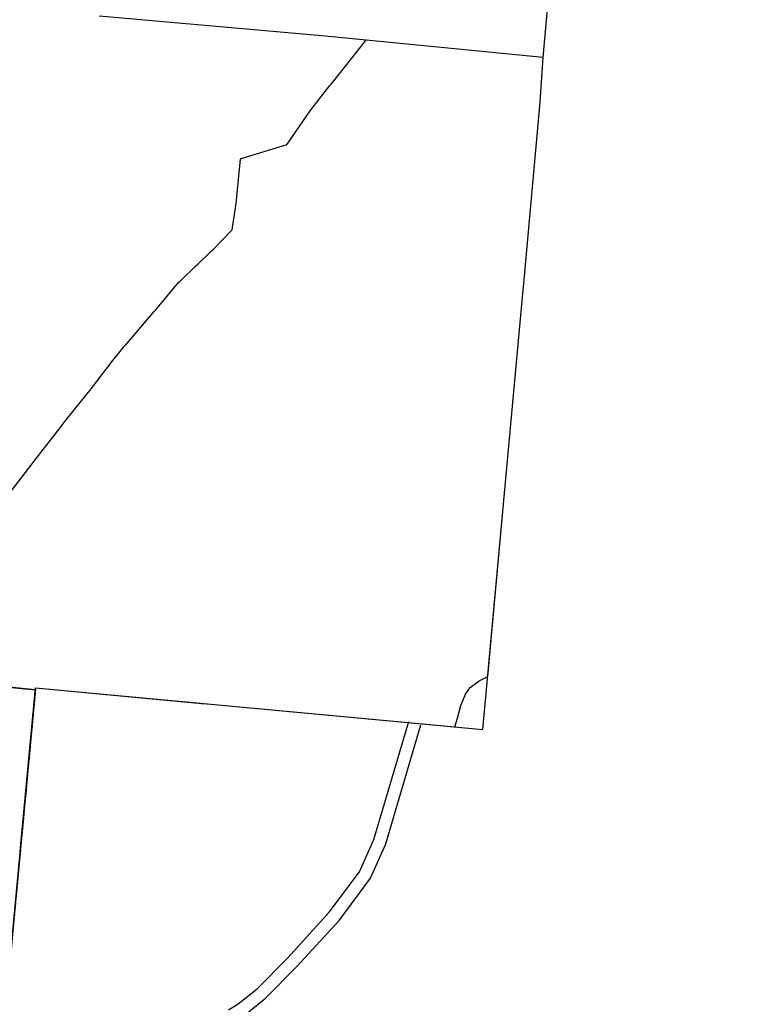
# Model space of a CAD drawing. Extents: x 1488644 to 1616065, y 653968 to 824748.
# Tile 32 of 33: x 1598470 to 1616065, y 744014 to 767334. Entities that reach past the tile are written whole.
import ezdxf

# ---------------------------------------------------------------- set-up
doc = ezdxf.new("R2010")
doc.units = 0
doc.header["$LTSCALE"] = 20
doc.header["$MEASUREMENT"] = 0
doc.linetypes.add('CENTER', pattern=[2, 1.25, -0.25, 0.25, -0.25])
for name, color, linetype in [('1', 7, 'Continuous'), ('12', 7, 'Continuous'), ('14', 7, 'Continuous'), ('35', 7, 'Continuous'), ('38', 7, 'Continuous'), ('CONSTRUCTION_CLASS', 7, 'Continuous'), ('PATTERN_CLASS', 7, 'Continuous')]:
    doc.layers.add(name, color=color, linetype=linetype)

msp = doc.modelspace()

# ---------------------------------------------------------------- linework, layer by layer
at = {"layer": '1', "color": 2, "linetype": 'Continuous'}
msp.add_lwpolyline([(1598158, 744153), (1598844, 751463), (1596258, 751726)], dxfattribs=at)
at = {"layer": '12', "color": 7, "linetype": 'Continuous'}
msp.add_lwpolyline([(1598485, 747641), (1598848, 751506), (1602865, 751134)], dxfattribs=at)
at = {"layer": '14', "color": 2, "linetype": 'CENTER'}
for points in [[(1591620, 746855), (1594432, 746630), (1594537, 748174), (1593316, 748294), (1593419, 749396), (1594864, 749257), (1594929, 749908), (1594218, 749977), (1594300, 750993), (1594753, 751571), (1596224, 751425), (1596258, 751726), (1598844, 751463)], [(1598844, 751463), (1598158, 744153), (1595594, 744479)]]:
    msp.add_lwpolyline(points, dxfattribs=at)
at = {"layer": '35', "color": 2, "linetype": 'Continuous'}
for points in [[(1603414, 743887), (1603647, 744023), (1604094, 744379), (1604820, 745118), (1605805, 746195), (1606523, 747154), (1606860, 747918), (1607689, 750714)], [(1603419, 743542), (1603817, 743775), (1604295, 744156), (1605037, 744912), (1606037, 746003), (1606783, 747002), (1607143, 747814), (1607978, 750633)]]:
    msp.add_lwpolyline(points, dxfattribs=at)
at = {"layer": '38', "color": 1, "linetype": 'Continuous'}
msp.add_lwpolyline([(1598031, 755862), (1599026, 757151), (1599027, 757152), (1599091, 757234), (1599477, 757732), (1599492, 757751), (1599542, 757814), (1600102, 758510), (1600113, 758524), (1600166, 758593), (1600644, 759220), (1600646, 759221), (1600710, 759301), (1600907, 759547), (1600938, 759586), (1600975, 759628), (1601660, 760425), (1601686, 760455), (1601727, 760505), (1602236, 761106), (1602255, 761129), (1602309, 761182), (1602611, 761475), (1602632, 761495), (1602687, 761547), (1602992, 761836), (1603018, 761862), (1603066, 761910), (1603470, 762323), (1603501, 762355), (1603510, 762415), (1603604, 763038), (1603605, 763050), (1603615, 763143), (1603704, 764031), (1603706, 764043), (1603795, 764070), (1604750, 764359), (1604794, 764372), (1604828, 764421), (1605368, 765197), (1605375, 765207), (1605432, 765280), (1605822, 765775), (1605850, 765810), (1605887, 765858), (1606640, 766803), (1606675, 766847)], dxfattribs=at)
at = {"layer": 'CONSTRUCTION_CLASS', "color": 2, "linetype": 'Continuous'}
msp.add_lwpolyline([(1596258, 751726), (1598844, 751463), (1598848, 751506), (1608778, 750586), (1608841, 750792), (1608919, 751089), (1609036, 751360), (1609140, 751516), (1609360, 751678), (1609560, 751781), (1609927, 755771), (1610386, 760766), (1610416, 761089), (1610805, 765380), (1610874, 766436), (1605628, 766949), (1600349, 767416)], dxfattribs=at)
at = {"layer": 'PATTERN_CLASS', "color": 1, "linetype": 'Continuous'}
msp.add_lwpolyline([(1591162, 656876), (1591726, 663496), (1592205, 668997), (1592724, 673939), (1592753, 674285), (1592164, 674405), (1592481, 678641), (1594560, 703660), (1594484, 703660), (1595974, 719409), (1597415, 735565), (1597351, 735568), (1598848, 751506), (1609445, 750524), (1609927, 755771), (1610386, 760766), (1610416, 761089), (1610805, 765380), (1610874, 766436), (1613229, 792682), (1614046, 801797), (1614811, 810187), (1615623, 820222), (1616065, 824748)], dxfattribs=at)

doc.saveas('drawing.dxf')
